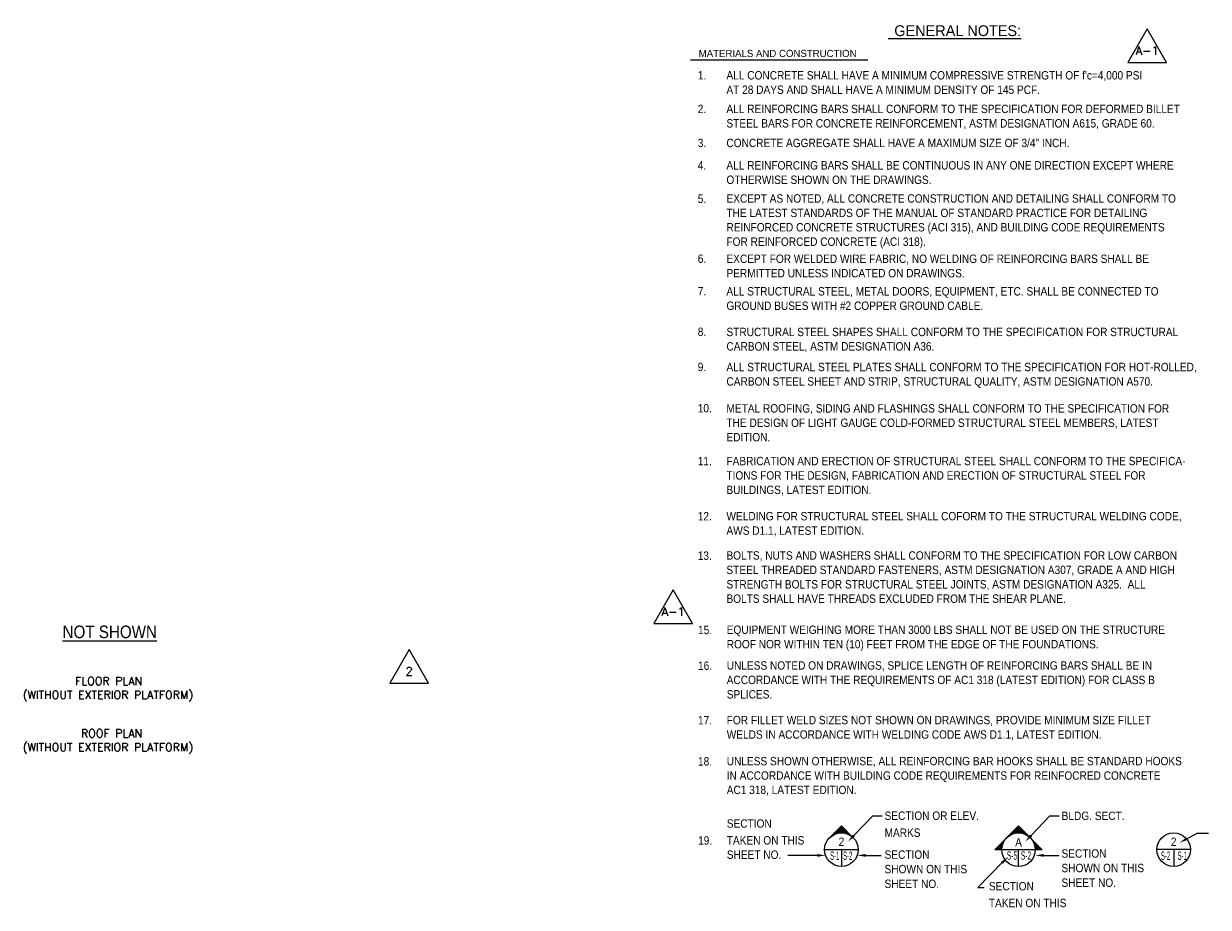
# Model space of a CAD drawing. Extents: x -428 to 3266, y 148 to 2832.
# Tile 2 of 3: x 301 to 1993, y 1562 to 2824. Entities that reach past the tile are written whole.
import ezdxf
from ezdxf.enums import TextEntityAlignment as Align

# ---------------------------------------------------------------- set-up
doc = ezdxf.new("R2010")
doc.units = 0
doc.header["$LTSCALE"] = 96
doc.header["$MEASUREMENT"] = 0
doc.layers.get('0').update_dxf_attribs({"color": 2, "linetype": 'CONTINUOUS'})
for name, color, linetype in [('101', 1, 'CONTINUOUS'), ('103', 3, 'CONTINUOUS'), ('104', 4, 'CONTINUOUS'), ('105', 5, 'CONTINUOUS'), ('NOTE-ANNT', 4, 'CONTINUOUS'), ('REV-SYMBOLS', 2, 'CONTINUOUS'), ('S7', 3, 'CONTINUOUS'), ('TEXT', 3, 'CONTINUOUS')]:
    doc.layers.add(name, color=color, linetype=linetype)
doc.styles.add('ANNTEXT', font='romans.shx')
doc.styles.add('L120', font='simplex.shx', dxfattribs={"height": 11.52})
doc.styles.add('SX-FRAC', font='SX-FRAC.shx', dxfattribs={"width": 0.9, "height": 1.133858})

# ---------------------------------------------------------------- blocks, each defined once
blk = doc.blocks.new('ZA_REV')
at = {"color": 1}
blk.add_lwpolyline([(1.73, -1), (0, 2), (-1.73, -1)], close=True, dxfattribs=at)

msp = doc.modelspace()

# ---------------------------------------------------------------- linework, layer by layer
at = {"layer": '101'}
for p, q in [((1486.7, 1665), (1513.6, 1693.1)), ((1513.6, 1693.1), (1527, 1693.1)), ((1739.6, 1664.8), (1766.5, 1692.9)), ((1766.5, 1692.9), (1779.9, 1692.9)), ((1962.2, 1660.3), (1976.8, 1668.3)), ((1976.8, 1668.3), (1992.8, 1668.3)), ((1434.3, 1636.5), (1392.4, 1636.5)), ((1503.4, 1636.5), (1525.5, 1636.5)), ((1757.7, 1636.5), (1779.8, 1636.5))]:
    msp.add_line(p, q, dxfattribs=at)
for points in [[(1488.1, 1663.6), (1485.2, 1666.4), (1478.4, 1656.3)], [(1741, 1663.4), (1738.1, 1666.2), (1731.3, 1656.1)], [(1963.1, 1658.5), (1961.2, 1662), (1951.6, 1654.5)], [(1434.3, 1638.5), (1434.3, 1634.5), (1446.3, 1636.5)], [(1503.4, 1638.5), (1503.4, 1634.5), (1491.4, 1636.5)], [(1757.7, 1638.5), (1757.7, 1634.5), (1745.7, 1636.5)]]:
    msp.add_solid(points, dxfattribs=at)
at = {"layer": '103'}
for p, q in [((1468.8, 1678.7), (1451.9, 1661.7)), ((1465.7, 1675.5), (1472, 1675.5)), ((1466.3, 1676.1), (1471.4, 1676.1)), ((1466.9, 1676.7), (1470.8, 1676.7)), ((1467.5, 1677.3), (1470.2, 1677.3)), ((1468.2, 1678), (1469.5, 1678)), ((1468.8, 1678.7), (1485.8, 1661.7)), ((1468.8, 1678.6), (1468.9, 1678.6)), ((1687.8, 1644.5), (1721.7, 1678.5)), ((1724.9, 1675.3), (1718.5, 1675.3)), ((1724.3, 1675.9), (1719.2, 1675.9)), ((1723.7, 1676.5), (1719.8, 1676.5)), ((1723.1, 1677.2), (1720.4, 1677.2)), ((1722.4, 1677.8), (1721, 1677.8)), ((1721.7, 1678.5), (1755.7, 1644.5)), ((1721.8, 1678.4), (1721.7, 1678.4)), ((1452.4, 1662.2), (1452.4, 1662.2)), ((1452.6, 1662.3), (1452.5, 1662.3)), ((1453.3, 1663), (1453.2, 1663)), ((1454, 1663.6), (1453.8, 1663.6)), ((1454.9, 1664.2), (1454.4, 1664.2)), ((1455.8, 1664.8), (1455, 1664.8)), ((1456.8, 1665.5), (1455.7, 1665.5)), ((1457.9, 1666.1), (1456.3, 1666.1)), ((1459.3, 1666.7), (1456.9, 1666.7)), ((1460.8, 1667.3), (1457.5, 1667.3)), ((1462.9, 1668), (1458.2, 1668)), ((1458.8, 1668.6), (1466.4, 1668.6)), ((1459.4, 1669.2), (1478.3, 1669.2)), ((1460, 1669.8), (1477.7, 1669.8)), ((1460.7, 1670.5), (1477, 1670.5)), ((1461.3, 1671.1), (1476.4, 1671.1)), ((1461.9, 1671.7), (1475.8, 1671.7)), ((1462.5, 1672.3), (1475.2, 1672.3)), ((1463.2, 1673), (1474.5, 1673)), ((1463.8, 1673.6), (1473.9, 1673.6)), ((1464.4, 1674.2), (1473.3, 1674.2)), ((1465, 1674.8), (1472.7, 1674.8)), ((1471.3, 1668.6), (1478.9, 1668.6)), ((1474.8, 1668), (1479.5, 1668)), ((1476.9, 1667.3), (1480.2, 1667.3)), ((1478.4, 1666.7), (1480.8, 1666.7)), ((1479.8, 1666.1), (1481.4, 1666.1)), ((1480.9, 1665.5), (1482, 1665.5)), ((1481.9, 1664.8), (1482.7, 1664.8)), ((1482.8, 1664.2), (1483.3, 1664.2)), ((1483.7, 1663.6), (1483.9, 1663.6)), ((1484.4, 1663), (1484.5, 1663)), ((1485.1, 1662.3), (1485.2, 1662.3)), ((1485.3, 1662.2), (1485.3, 1662.2)), ((1485.9, 1661.6), (1485.9, 1661.6)), ((1702.1, 1658.3), (1701.5, 1658.3)), ((1702.5, 1658.9), (1702.2, 1658.9)), ((1703, 1659.5), (1702.8, 1659.5)), ((1703.5, 1660.2), (1703.4, 1660.2)), ((1704.1, 1660.8), (1704, 1660.8)), ((1704.7, 1661.4), (1704.7, 1661.4)), ((1705.3, 1662), (1705.3, 1662)), ((1705.4, 1662.2), (1705.4, 1662.2)), ((1706.2, 1662.8), (1706, 1662.8)), ((1706.9, 1663.4), (1706.7, 1663.4)), ((1707.7, 1664), (1707.3, 1664)), ((1708.7, 1664.7), (1707.9, 1664.7)), ((1709.7, 1665.3), (1708.5, 1665.3)), ((1710.8, 1665.9), (1709.2, 1665.9)), ((1712.1, 1666.5), (1709.8, 1666.5)), ((1713.7, 1667.2), (1710.4, 1667.2)), ((1715.8, 1667.8), (1711, 1667.8)), ((1719.3, 1668.4), (1711.7, 1668.4)), ((1731.2, 1669), (1712.3, 1669)), ((1730.6, 1669.7), (1712.9, 1669.7)), ((1729.9, 1670.3), (1713.5, 1670.3)), ((1729.3, 1670.9), (1714.2, 1670.9)), ((1728.7, 1671.5), (1714.8, 1671.5)), ((1728.1, 1672.2), (1715.4, 1672.2)), ((1727.4, 1672.8), (1716, 1672.8)), ((1726.8, 1673.4), (1716.7, 1673.4)), ((1726.2, 1674), (1717.3, 1674)), ((1725.6, 1674.7), (1717.9, 1674.7)), ((1731.8, 1668.4), (1724.2, 1668.4)), ((1727.7, 1667.8), (1732.4, 1667.8)), ((1729.7, 1667.2), (1733.1, 1667.2)), ((1731.3, 1666.5), (1733.7, 1666.5)), ((1732.7, 1665.9), (1734.3, 1665.9)), ((1733.8, 1665.3), (1734.9, 1665.3)), ((1734.8, 1664.7), (1735.6, 1664.7)), ((1735.7, 1664), (1736.2, 1664)), ((1736.6, 1663.4), (1736.8, 1663.4)), ((1737.3, 1662.8), (1737.4, 1662.8)), ((1738, 1662.2), (1738.1, 1662.2)), ((1738.2, 1662), (1738.2, 1662)), ((1738.8, 1661.4), (1738.8, 1661.4)), ((1739.4, 1660.8), (1739.4, 1660.8)), ((1740, 1660.2), (1740.1, 1660.2)), ((1740.5, 1659.5), (1740.7, 1659.5)), ((1741, 1658.9), (1741.3, 1658.9)), ((1741.4, 1658.3), (1741.9, 1658.3)), ((1444.8, 1644.7), (1492.8, 1644.7)), ((1468.8, 1644.7), (1468.8, 1620.7)), ((1697.7, 1644.5), (1687.8, 1644.5)), ((1697.7, 1645.2), (1688.4, 1645.2)), ((1697.8, 1645.8), (1689, 1645.8)), ((1697.8, 1646.4), (1689.7, 1646.4)), ((1697.9, 1647), (1690.3, 1647)), ((1697.9, 1647.7), (1690.9, 1647.7)), ((1698, 1648.3), (1691.5, 1648.3)), ((1698.1, 1648.9), (1692.2, 1648.9)), ((1698.3, 1649.5), (1692.8, 1649.5)), ((1698.4, 1650.2), (1693.4, 1650.2)), ((1698.6, 1650.8), (1694, 1650.8)), ((1698.7, 1651.4), (1694.7, 1651.4)), ((1698.9, 1652), (1695.3, 1652)), ((1699.2, 1652.7), (1695.9, 1652.7)), ((1699.4, 1653.3), (1696.5, 1653.3)), ((1699.6, 1653.9), (1697.2, 1653.9)), ((1745.7, 1644.5), (1697.7, 1644.5)), ((1699.9, 1654.5), (1697.8, 1654.5)), ((1700.2, 1655.2), (1698.4, 1655.2)), ((1700.5, 1655.8), (1699, 1655.8)), ((1700.9, 1656.4), (1699.7, 1656.4)), ((1701.3, 1657), (1700.3, 1657)), ((1701.6, 1657.7), (1700.9, 1657.7)), ((1721.7, 1620.5), (1721.7, 1644.5)), ((1741.8, 1657.7), (1742.6, 1657.7)), ((1742.2, 1657), (1743.2, 1657)), ((1742.6, 1656.4), (1743.8, 1656.4)), ((1742.9, 1655.8), (1744.4, 1655.8)), ((1743.3, 1655.2), (1745.1, 1655.2)), ((1743.6, 1654.5), (1745.7, 1654.5)), ((1743.8, 1653.9), (1746.3, 1653.9)), ((1744.1, 1653.3), (1746.9, 1653.3)), ((1744.3, 1652.7), (1747.6, 1652.7)), ((1744.5, 1652), (1748.2, 1652)), ((1744.7, 1651.4), (1748.8, 1651.4)), ((1744.9, 1650.8), (1749.4, 1650.8)), ((1745.1, 1650.2), (1750.1, 1650.2)), ((1745.2, 1649.5), (1750.7, 1649.5)), ((1745.3, 1648.9), (1751.3, 1648.9)), ((1745.4, 1648.3), (1751.9, 1648.3)), ((1745.5, 1647.7), (1752.6, 1647.7)), ((1745.6, 1647), (1753.2, 1647)), ((1745.7, 1646.4), (1753.8, 1646.4)), ((1745.7, 1645.8), (1754.4, 1645.8)), ((1745.7, 1645.2), (1755.1, 1645.2)), ((1755.7, 1644.5), (1745.7, 1644.5)), ((1967.3, 1644.7), (1919.3, 1644.7)), ((1943.3, 1644.7), (1943.3, 1620.7))]:
    msp.add_line(p, q, dxfattribs=at)
for centre in [(1468.8, 1644.7), (1721.7, 1644.5), (1943.3, 1644.7)]:
    msp.add_circle(centre, 24, dxfattribs=at)
at = {"layer": '104'}
for points in [[(1725.5, 2802.6), (1535.7, 2802.6)], [(1506.4, 2771.9), (1253.4, 2771.9)]]:
    msp.add_lwpolyline(points, dxfattribs=at)
at = {"layer": '105', "color": 1}
for p, q in [((1698.1, 1625.7), (1663.8, 1590.4)), ((1663.8, 1590.4), (1672.5, 1590.4))]:
    msp.add_line(p, q, dxfattribs=at)
msp.add_solid([(1696.7, 1627.1), (1699.5, 1624.3), (1706.5, 1634.3)], dxfattribs=at)

# ---------------------------------------------------------------- block references
at = {"layer": 'REV-SYMBOLS'}
ref = msp.add_blockref('ZA_REV', (1905.5, 2784.9), dxfattribs=dict(at, xscale=16, yscale=16, zscale=16))
ref.add_attrib('REVISION', 'A-1', dxfattribs={"layer": 'NOTE-ANNT', "color": 1, "height": 12, "style": 'ANNTEXT'}).set_placement((1905.5, 2785.8), align=Align.MIDDLE)
ref = msp.add_blockref('ZA_REV', (1228.5, 1983.7), dxfattribs=dict(at, xscale=16, yscale=16, zscale=16))
ref.add_attrib('REVISION', 'A-1', dxfattribs={"layer": 'NOTE-ANNT', "color": 1, "height": 12, "style": 'ANNTEXT'}).set_placement((1228.5, 1984.6), align=Align.MIDDLE)
ref = msp.add_blockref('ZA_REV', (851.5, 1898.6), dxfattribs=dict(at, xscale=16, yscale=16, zscale=16))
ref.add_attrib('REVISION', '2', dxfattribs={"layer": 'NOTE-ANNT', "color": 1, "height": 12, "style": 'ANNTEXT'}).set_placement((851.5, 1899.5), align=Align.MIDDLE)

# ---------------------------------------------------------------- texts
at = {"layer": '103', "style": 'SX-FRAC', "width": 0.9}
for s, p in [('2', (1468.8, 1656)), ('A', (1721.7, 1655.1)), ('2', (1943.3, 1656))]:
    msp.add_text(s, height=12, dxfattribs=at).set_placement(p, align=Align.MIDDLE)
at = {"layer": '103', "style": 'SX-FRAC', "width": 0.427778}
for s, p in [('S-1', (1452.6, 1630)), ('S-2', (1471.1, 1630)), ('S-2', (1925, 1630)), ('S-1', (1949, 1630))]:
    msp.add_text(s, height=12, dxfattribs=at).set_placement(p)
for s, p, p2 in [('S-5', (1705.1, 1630.3), (1719.7, 1630.3)), ('S-2', (1725.1, 1630.3), (1739.7, 1630.3))]:
    msp.add_text(s, height=12, dxfattribs=at).set_placement(p, p2, align=Align.FIT)
at = {"layer": '104', "style": 'SX-FRAC'}
for s, height, p in [('GENERAL NOTES:', 15.429, (1634.9, 2814.2)), ('MATERIALS AND CONSTRUCTION', 10.286, (1377.7, 2781.7))]:
    msp.add_text(s, height=height, dxfattribs=at).set_placement(p, align=Align.MIDDLE)
at = {"layer": '104', "style": 'SX-FRAC', "width": 0.9}
msp.add_text('%%UNOT SHOWN', height=18, dxfattribs=at).set_placement((356.5, 1946.7))
at = {"layer": 'S7', "color": 3, "style": 'SX-FRAC', "width": 0.9}
for s, p in [('EQUIPMENT WEIGHING MORE THAN 3000 LBS SHALL NOT BE USED ON THE STRUCTURE', (1305, 1952.7)), ('ROOF NOR WITHIN TEN (10) FEET FROM THE EDGE OF THE FOUNDATIONS.', (1305, 1932.1))]:
    msp.add_text(s, height=12, dxfattribs=at).set_placement(p)
at = {"layer": 'TEXT', "style": 'SX-FRAC', "width": 0.9}
for s, p in [("ALL CONCRETE SHALL HAVE A MINIMUM COMPRESSIVE STRENGTH OF f'c=4,000 PSI", (1304.6, 2744.5)), ('1.', (1263.6, 2744.5)), ('AT 28 DAYS AND SHALL HAVE A MINIMUM DENSITY OF 145 PCF.', (1304.6, 2723.9)), ('2.', (1263.6, 2696.5)), ('ALL REINFORCING BARS SHALL CONFORM TO THE SPECIFICATION FOR DEFORMED BILLET', (1304.6, 2696.5)), ('STEEL BARS FOR CONCRETE REINFORCEMENT, ASTM DESIGNATION A615, GRADE 60.', (1304.6, 2675.9)), ('3.', (1263.6, 2647.9)), ('CONCRETE AGGREGATE SHALL HAVE A MAXIMUM SIZE OF 3/4" INCH.', (1304.6, 2647.9)), ('4.', (1263.6, 2615.9)), ('ALL REINFORCING BARS SHALL BE CONTINUOUS IN ANY ONE DIRECTION EXCEPT WHERE', (1304.6, 2615.9)), ('OTHERWISE SHOWN ON THE DRAWINGS.', (1304.6, 2595.3)), ('5.', (1263.6, 2568.3)), ('EXCEPT AS NOTED, ALL CONCRETE CONSTRUCTION AND DETAILING SHALL CONFORM TO', (1304.6, 2568.6)), ('THE LATEST STANDARDS OF THE MANUAL OF STANDARD PRACTICE FOR DETAILING', (1304.6, 2548)), ('REINFORCED CONCRETE STRUCTURES (ACI 315), AND BUILDING CODE REQUIREMENTS', (1304.6, 2527.5)), ('FOR REINFORCED CONCRETE (ACI 318).', (1304.6, 2506.9)), ('6.', (1263.6, 2482.6)), ('EXCEPT FOR WELDED WIRE FABRIC, NO WELDING OF REINFORCING BARS SHALL BE', (1304.6, 2482.5)), ('PERMITTED UNLESS INDICATED ON DRAWINGS.', (1304.6, 2461.9)), ('7.', (1263.6, 2436.1)), ('ALL STRUCTURAL STEEL, METAL DOORS, EQUIPMENT, ETC. SHALL BE CONNECTED TO', (1304.6, 2436)), ('GROUND BUSES WITH #2 COPPER GROUND CABLE.', (1304.6, 2415.4)), ('8.', (1263.6, 2378.2)), ('STRUCTURAL STEEL SHAPES SHALL CONFORM TO THE SPECIFICATION FOR STRUCTURAL ', (1304.6, 2378)), ('CARBON STEEL, ASTM DESIGNATION A36.', (1304.6, 2357.4)), ('9.', (1263.6, 2328)), ('ALL STRUCTURAL STEEL PLATES SHALL CONFORM TO THE SPECIFICATION FOR HOT-ROLLED,', (1304.6, 2327.9)), ('CARBON STEEL SHEET AND STRIP, STRUCTURAL QUALITY, ASTM DESIGNATION A570.', (1304.6, 2307.3)), ('10.', (1263.6, 2269)), ('METAL ROOFING, SIDING AND FLASHINGS SHALL CONFORM TO THE SPECIFICATION FOR', (1304.6, 2268.8)), ('THE DESIGN OF LIGHT GAUGE COLD-FORMED STRUCTURAL STEEL MEMBERS, LATEST ', (1304.6, 2248.3)), ('EDITION.', (1304.6, 2227.7)), ('11.', (1263.6, 2193.5)), ('FABRICATION AND ERECTION OF STRUCTURAL STEEL SHALL CONFORM TO THE SPECIFICA-', (1304.6, 2193.6)), ('TIONS FOR THE DESIGN, FABRICATION AND ERECTION OF STRUCTURAL STEEL FOR ', (1304.6, 2173.1)), ('BUILDINGS, LATEST EDITION.', (1304.6, 2152.5)), ('12.', (1263.6, 2114.8)), ('WELDING FOR STRUCTURAL STEEL SHALL COFORM TO THE STRUCTURAL WELDING CODE, ', (1304.6, 2114.9)), ('AWS D1.1, LATEST EDITION.', (1304.6, 2094.3)), ('13.', (1263.6, 2058.5)), ('BOLTS, NUTS AND WASHERS SHALL CONFORM TO THE SPECIFICATION FOR LOW CARBON', (1304.6, 2058.8)), ('STEEL THREADED STANDARD FASTENERS, ASTM DESIGNATION A307, GRADE A AND HIGH', (1304.6, 2038.2)), ('STRENGTH BOLTS FOR STRUCTURAL STEEL JOINTS, ASTM DESIGNATION A325.  ALL', (1304.6, 2017.6)), ('BOLTS SHALL HAVE THREADS EXCLUDED FROM THE SHEAR PLANE.', (1304.6, 1997.1)), ('15.', (1264, 1952.4)), ('16.', (1264, 1901.4)), ('UNLESS NOTED ON DRAWINGS, SPLICE LENGTH OF REINFORCING BARS SHALL BE IN', (1305, 1901.7)), ('ACCORDANCE WITH THE REQUIREMENTS OF AC1 318 (LATEST EDITION) FOR CLASS B', (1305, 1881.1)), ('SPLICES.', (1305, 1860.5)), ('17.', (1264, 1823.5)), ('FOR FILLET WELD SIZES NOT SHOWN ON DRAWINGS, PROVIDE MINIMUM SIZE FILLET', (1305, 1823.7)), ('WELDS IN ACCORDANCE WITH WELDING CODE AWS D1.1, LATEST EDITION.', (1305, 1803.1)), ('18.', (1264, 1764.8)), ('UNLESS SHOWN OTHERWISE, ALL REINFORCING BAR HOOKS SHALL BE STANDARD HOOKS', (1305, 1765.1)), ('IN ACCORDANCE WITH BUILDING CODE REQUIREMENTS FOR REINFOCRED CONCRETE', (1305, 1744.5)), ('AC1 318, LATEST EDITION.', (1305, 1724)), ('SECTION OR ELEV.', (1530.4, 1687.2)), ('BLDG. SECT.', (1783.3, 1687)), ('SECTION', (1305.1, 1676)), ('MARKS', (1530.4, 1662.9)), ('19.', (1264.1, 1651.8)), ('TAKEN ON THIS', (1305.1, 1652)), ('SHEET NO.', (1305.1, 1631.5)), ('SECTION', (1530.4, 1631.6)), ('SECTION', (1783.1, 1633.2)), ('SHOWN ON THIS', (1783.1, 1612.5)), ('SHOWN ON THIS', (1530.4, 1610.9)), ('SHEET NO.', (1530.4, 1589.9)), ('SECTION', (1679.4, 1586.5)), ('SHEET NO.', (1783.1, 1591.5)), ('TAKEN ON THIS', (1679.4, 1562.5))]:
    msp.add_text(s, height=12, dxfattribs=at).set_placement(p)
at = {"layer": 'TEXT', "style": 'L120'}
for s, p in [('FLOOR PLAN', (374.4, 1879.7)), ('(WITHOUT EXTERIOR PLATFORM)', (299.5, 1860)), ('ROOF PLAN', (382.8, 1805)), ('(WITHOUT EXTERIOR PLATFORM)', (299.5, 1785.2))]:
    msp.add_text(s, height=11.52, dxfattribs=at).set_placement(p)

doc.saveas('drawing.dxf')
